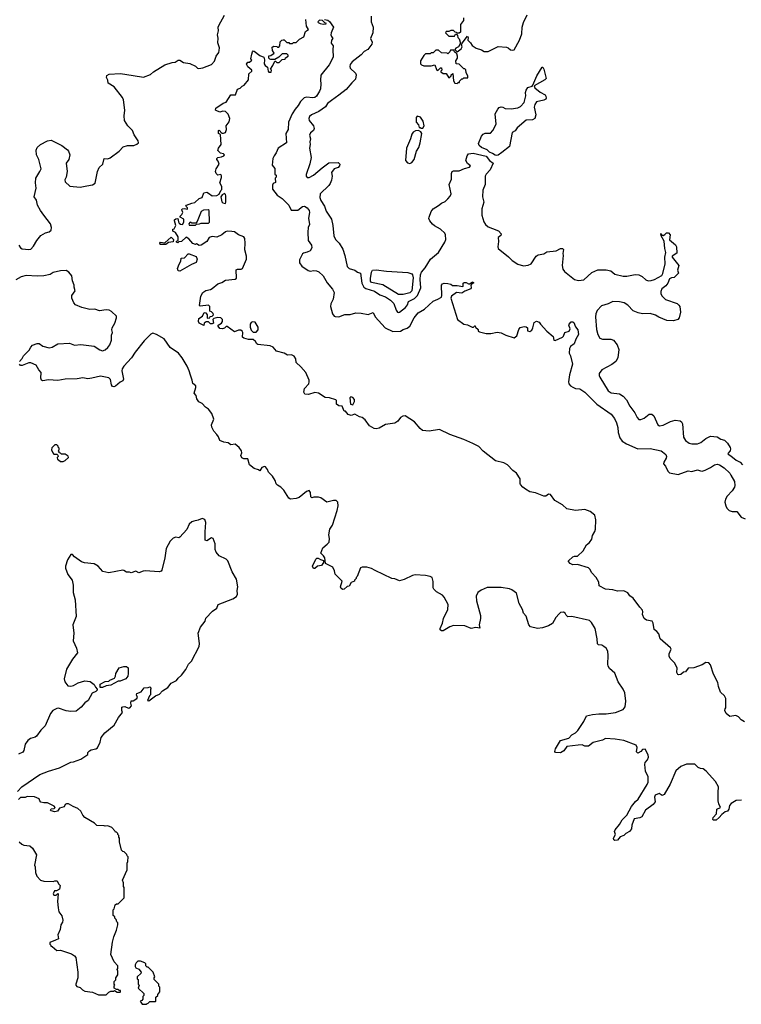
# Model space of a CAD drawing. Extents: x 2087054 to 2277909, y 548907 to 753496.
# Tile 117 of 256: x 2218267 to 2226014, y 611770 to 622346. Entities that reach past the tile are written whole.
import ezdxf

# ---------------------------------------------------------------- set-up
doc = ezdxf.new("R2010")
doc.units = 0

msp = doc.modelspace()

# ---------------------------------------------------------------- linework, layer by layer
at = {"layer": '0CON20XD'}
for points in [[(2218989, 620561), (2219049, 620571), (2219078, 620592), (2219101, 620715), (2219121, 620759), (2219158, 620795), (2219175, 620857), (2219215, 620851), (2219237, 620863), (2219334, 620935), (2219378, 620982), (2219425, 620994), (2219492, 620995), (2219525, 621009), (2219542, 621025), (2219538, 621045), (2219495, 621111), (2219479, 621155), (2219428, 621205), (2219392, 621265), (2219387, 621315), (2219395, 621375), (2219383, 621485), (2219372, 621512), (2219281, 621625), (2219218, 621665), (2219213, 621695), (2219199, 621725), (2219204, 621746), (2219228, 621762), (2219345, 621769), (2219395, 621761), (2219595, 621728), (2219671, 621759), (2219703, 621785), (2219825, 621860), (2219905, 621888), (2219935, 621890), (2219967, 621913), (2219985, 621910), (2220027, 621887), (2220095, 621875), (2220155, 621847), (2220176, 621826), (2220191, 621821), (2220235, 621829), (2220325, 621865), (2220359, 621901), (2220375, 621955), (2220404, 621995), (2220410, 622015), (2220412, 622045), (2220395, 622098), (2220397, 622147), (2220390, 622185), (2220400, 622225), (2220398, 622265), (2220404, 622285), (2220465, 622395)], [(2220684, 619875), (2220687, 619947), (2220683, 619995), (2220675, 620015), (2220617, 620037), (2220575, 620067), (2220545, 620072), (2220495, 620073), (2220475, 620067), (2220437, 620035), (2220385, 620012), (2220335, 620017), (2220303, 620007), (2220275, 619963), (2220215, 619923), (2220195, 619922), (2220165, 619938), (2220155, 619933), (2220125, 619944), (2220083, 619993), (2220055, 620010), (2220006, 619964), (2219975, 619960), (2219965, 619950), (2219950, 619955), (2219952, 619968), (2219970, 619975), (2219967, 620015), (2219939, 620059), (2219910, 620075), (2219912, 620095), (2219925, 620100), (2219942, 620135), (2219928, 620185), (2219930, 620195), (2219943, 620207), (2219965, 620210), (2219971, 620175), (2219980, 620160), (2219995, 620149), (2220015, 620147), (2220029, 620171), (2220028, 620205), (2219990, 620225), (2219990, 620235), (2220008, 620252), (2220017, 620275), (2220008, 620305), (2220012, 620315), (2220035, 620318), (2220065, 620310), (2220070, 620315), (2220068, 620325), (2220052, 620345), (2220058, 620355), (2220115, 620376), (2220149, 620381), (2220195, 620424), (2220225, 620438), (2220245, 620488), (2220275, 620493), (2220295, 620483), (2220335, 620454), (2220385, 620457), (2220408, 620472), (2220425, 620510), (2220437, 620523), (2220437, 620555), (2220417, 620595), (2220435, 620650), (2220435, 620670), (2220425, 620682), (2220395, 620678), (2220378, 620695), (2220370, 620715), (2220376, 620744), (2220408, 620795), (2220397, 620827), (2220382, 620845), (2220383, 620857), (2220394, 620866), (2220435, 620872), (2220460, 620885), (2220467, 620895), (2220455, 620907), (2220424, 620914), (2220395, 620940), (2220401, 620965), (2220430, 621005), (2220422, 621112), (2220402, 621125), (2220400, 621155), (2220408, 621158), (2220438, 621128), (2220455, 621127), (2220477, 621135), (2220488, 621165), (2220483, 621205), (2220515, 621250), (2220522, 621285), (2220505, 621330), (2220475, 621360), (2220448, 621362), (2220415, 621352), (2220375, 621370), (2220370, 621375), (2220372, 621395), (2220452, 621448), (2220485, 621462), (2220535, 621540), (2220585, 621540), (2220605, 621600), (2220635, 621610), (2220657, 621633), (2220676, 621644), (2220725, 621700), (2220728, 621765), (2220758, 621792), (2220760, 621805), (2220715, 621840), (2220703, 621867), (2220715, 621890), (2220735, 621890), (2220758, 621912), (2220750, 621925), (2220758, 621975), (2220765, 622000), (2220775, 622010), (2220785, 622008), (2220845, 621960), (2220890, 621945), (2220897, 621915), (2220893, 621873), (2220904, 621854), (2220928, 621835), (2220933, 621793), (2220942, 621782), (2220968, 621782), (2220970, 621805), (2220960, 621815), (2220986, 621854), (2221005, 621900), (2221015, 621900), (2221028, 621888), (2221052, 621888), (2221085, 621920), (2221118, 621922), (2221122, 621938), (2221150, 621955), (2221150, 621965), (2221135, 621980), (2221085, 621980), (2221050, 621945), (2221005, 621920), (2220965, 621918), (2220953, 621923), (2220943, 621933), (2220942, 621958), (2220965, 621960), (2221000, 621985), (2220980, 622015), (2220978, 622052), (2220995, 622062), (2221027, 622057), (2221035, 622050), (2221048, 622052), (2221060, 622065), (2221062, 622108), (2221083, 622127), (2221095, 622130), (2221105, 622130), (2221135, 622100), (2221155, 622100), (2221165, 622092), (2221195, 622090), (2221205, 622100), (2221235, 622100), (2221272, 622138), (2221318, 622162), (2221335, 622220), (2221368, 622242), (2221348, 622275), (2221340, 622350)], [(2221538, 622348), (2221575, 622340), (2221595, 622326), (2221637, 622265), (2221610, 622205), (2221608, 622185), (2221615, 622164), (2221630, 622145), (2221614, 622125), (2221612, 622095), (2221632, 622065), (2221628, 622025), (2221631, 621945), (2221589, 621861), (2221500, 621750), (2221496, 621695), (2221502, 621658), (2221496, 621605), (2221485, 621578), (2221452, 621525), (2221435, 621509), (2221415, 621506), (2221347, 621513), (2221323, 621507), (2221282, 621468), (2221257, 621425), (2221223, 621385), (2221193, 621335), (2221154, 621245), (2221148, 621165), (2221126, 621124), (2221131, 621025), (2221042, 620968), (2221022, 620915), (2220998, 620885), (2220984, 620855), (2220977, 620785), (2221007, 620747), (2221008, 620688), (2221020, 620675), (2221020, 620655), (2221010, 620645), (2221012, 620598), (2220990, 620585), (2220981, 620569), (2220982, 620525), (2221033, 620463), (2221085, 620426), (2221157, 620355), (2221182, 620302), (2221255, 620300), (2221305, 620338), (2221325, 620342), (2221355, 620324), (2221376, 620296), (2221379, 620275), (2221368, 620215), (2221379, 620145), (2221366, 620115), (2221361, 620065), (2221366, 619976), (2221399, 619925), (2221402, 619895), (2221385, 619862), (2221355, 619848), (2221315, 619839), (2221305, 619830), (2221272, 619765), (2221271, 619735), (2221297, 619697), (2221365, 619651), (2221385, 619644), (2221425, 619653), (2221455, 619650), (2221478, 619638), (2221524, 619595), (2221570, 619520), (2221625, 619450), (2221642, 619415), (2221632, 619345), (2221606, 619295), (2221603, 619265), (2221624, 619185), (2221643, 619163), (2221655, 619159), (2221695, 619156), (2221759, 619181), (2221815, 619179), (2221875, 619196), (2221935, 619194), (2222009, 619181), (2222062, 619202), (2222082, 619155), (2222192, 619035), (2222275, 618998), (2222355, 618999), (2222385, 619020), (2222428, 619032), (2222455, 619055), (2222504, 619145), (2222545, 619196), (2222613, 619237), (2222705, 619322), (2222757, 619343), (2222794, 619365), (2222800, 619385), (2222796, 619494), (2222805, 619510), (2222825, 619516), (2222864, 619514), (2222895, 619507), (2222915, 619490), (2222965, 619491), (2223025, 619480), (2223030, 619485), (2223027, 619515), (2223038, 619525), (2223060, 619525), (2223085, 619510), (2223095, 619510), (2223125, 619528), (2223135, 619530), (2223140, 619525), (2223140, 619515), (2223122, 619508), (2223110, 619495), (2223116, 619466), (2223112, 619455), (2223045, 619429), (2223015, 619410), (2222955, 619416), (2222903, 619375), (2222896, 619355), (2222967, 619125), (2223035, 619077), (2223075, 619070), (2223125, 619042), (2223138, 619042), (2223152, 619058), (2223158, 619058), (2223162, 619042), (2223188, 619018), (2223190, 619000), (2223202, 618992), (2223275, 618974), (2223325, 618976), (2223395, 618990), (2223435, 618982), (2223485, 618957), (2223575, 618928), (2223605, 618950), (2223625, 619020), (2223641, 619039), (2223685, 619052), (2223705, 619048), (2223718, 619035), (2223720, 619005), (2223745, 618998), (2223765, 619010), (2223778, 619035), (2223792, 619095), (2223815, 619108), (2223845, 619098), (2223857, 619077), (2223925, 619002), (2223993, 618943), (2224002, 618905), (2224015, 618902), (2224094, 618936), (2224104, 618946), (2224120, 618985), (2224165, 619002), (2224177, 619025), (2224163, 619065), (2224168, 619075), (2224188, 619102), (2224205, 619102), (2224218, 619095), (2224236, 619046), (2224258, 619015), (2224266, 618965), (2224237, 618913), (2224220, 618865), (2224181, 618835), (2224171, 618815), (2224166, 618765), (2224179, 618735), (2224201, 618645), (2224169, 618531), (2224159, 618455), (2224163, 618435), (2224182, 618412), (2224205, 618398), (2224235, 618386), (2224280, 618380), (2224334, 618345), (2224465, 618216), (2224618, 618108), (2224654, 618064), (2224676, 618015), (2224689, 617965), (2224693, 617913), (2224711, 617855), (2224735, 617820), (2224781, 617791), (2224905, 617737), (2225035, 617741), (2225154, 617714), (2225170, 617705), (2225204, 617675), (2225212, 617655), (2225209, 617635), (2225184, 617595), (2225179, 617575), (2225200, 617550), (2225225, 617495), (2225245, 617479), (2225335, 617461), (2225445, 617500), (2225485, 617492), (2225545, 617511), (2225575, 617499), (2225595, 617498), (2225625, 617506), (2225685, 617537), (2225725, 617566), (2225755, 617572), (2225782, 617565), (2225832, 617532), (2225891, 617475), (2225903, 617453), (2225941, 617385), (2225944, 617344), (2225940, 617325), (2225916, 617285), (2225862, 617228), (2225843, 617197), (2225839, 617165), (2225848, 617125), (2225860, 617100), (2225885, 617075), (2225915, 617062), (2225965, 617064), (2226013, 617003), (2226055, 616983)], [(2222039, 622385), (2222039, 622325), (2222061, 622265), (2222059, 622205), (2222032, 622145), (2222052, 622105), (2222048, 622085), (2222005, 622026), (2221965, 622003), (2221932, 621968), (2221838, 621895), (2221816, 621865), (2221811, 621845), (2221816, 621825), (2221871, 621771), (2221879, 621755), (2221874, 621706), (2221833, 621667), (2221772, 621595), (2221695, 621534), (2221615, 621480), (2221573, 621445), (2221549, 621411), (2221480, 621360), (2221399, 621325), (2221379, 621305), (2221371, 621285), (2221376, 621265), (2221422, 621205), (2221428, 621178), (2221421, 621155), (2221389, 621131), (2221378, 621105), (2221388, 621065), (2221383, 621035), (2221386, 621004), (2221377, 620965), (2221395, 620865), (2221382, 620798), (2221342, 620685), (2221342, 620665), (2221355, 620652), (2221375, 620652), (2221422, 620675), (2221515, 620756), (2221585, 620807), (2221685, 620812), (2221704, 620795), (2221699, 620775), (2221685, 620760), (2221645, 620743), (2221616, 620705), (2221623, 620665), (2221616, 620624), (2221601, 620585), (2221586, 620565), (2221492, 620475), (2221489, 620435), (2221500, 620405), (2221539, 620345), (2221559, 620289), (2221614, 620204), (2221629, 620135), (2221638, 620025), (2221657, 619985), (2221697, 619945), (2221735, 619880), (2221757, 619815), (2221782, 619695), (2221805, 619672), (2221865, 619656), (2221894, 619634), (2221927, 619625), (2221939, 619515), (2221962, 619472), (2221985, 619459), (2222075, 619431), (2222132, 619392), (2222195, 619370), (2222247, 619333), (2222285, 619297), (2222308, 619225), (2222323, 619205), (2222335, 619202), (2222346, 619205), (2222408, 619255), (2222429, 619285), (2222441, 619319), (2222507, 619353), (2222538, 619382), (2222573, 619465), (2222566, 619556), (2222570, 619605), (2222580, 619635), (2222620, 619680), (2222677, 619775), (2222763, 619847), (2222832, 619955), (2222842, 619985), (2222840, 620035), (2222832, 620055), (2222785, 620096), (2222721, 620131), (2222700, 620150), (2222670, 620185), (2222661, 620211), (2222662, 620225), (2222684, 620285), (2222708, 620315), (2222765, 620350), (2222795, 620376), (2222835, 620394), (2222865, 620423)], [(2221525, 622298), (2221555, 622300), (2221560, 622305), (2221542, 622312), (2221517, 622337), (2221485, 622342), (2221468, 622325), (2221470, 622315), (2221494, 622304), (2221525, 622298)], [(2223032, 622365), (2223032, 622338), (2223000, 622295), (2222998, 622212), (2222985, 622200), (2222965, 622200), (2222955, 622210), (2222942, 622212), (2222925, 622230), (2222895, 622230), (2222875, 622220), (2222845, 622220), (2222840, 622205), (2222875, 622170), (2222935, 622170), (2222945, 622190), (2222955, 622190), (2222968, 622178), (2222970, 622155), (2222985, 622140), (2222998, 622095), (2222978, 622055), (2222951, 622039), (2222940, 622025), (2222965, 622000)], [(2222965, 622000), (2223008, 622035), (2223017, 622055), (2223012, 622075), (2223017, 622095), (2223075, 622170), (2223082, 622155), (2223078, 622125), (2223106, 622096), (2223125, 622068), (2223169, 622039), (2223224, 622024), (2223254, 622004), (2223295, 622003), (2223405, 622058), (2223492, 622052), (2223510, 622045), (2223535, 622022), (2223555, 622018), (2223575, 622022), (2223633, 622125), (2223657, 622195), (2223663, 622265), (2223677, 622315), (2223715, 622400)], [(2222965, 621660), (2222975, 621670), (2222988, 621672), (2222990, 621685), (2223015, 621710), (2223025, 621710), (2223035, 621720), (2223078, 621722), (2223080, 621745), (2223060, 621775), (2223058, 621808), (2223045, 621820), (2223035, 621820), (2222987, 621867), (2222952, 621872), (2222948, 621905), (2222967, 621933), (2222966, 621955), (2222959, 621979), (2222935, 622000), (2222928, 622018), (2222892, 622018), (2222885, 622000), (2222865, 621980), (2222855, 621988), (2222795, 621990), (2222765, 622020), (2222735, 622020), (2222705, 621990), (2222685, 621990), (2222675, 621980), (2222625, 621980), (2222605, 621960), (2222572, 621905), (2222572, 621872), (2222582, 621862), (2222605, 621852), (2222645, 621850), (2222685, 621850), (2222725, 621860), (2222743, 621813), (2222755, 621800), (2222785, 621830), (2222795, 621830), (2222800, 621805), (2222790, 621795), (2222790, 621785), (2222815, 621770), (2222845, 621770), (2222875, 621722), (2222900, 621745), (2222900, 621755), (2222918, 621768), (2222925, 621690), (2222940, 621665), (2222965, 621660)], [(2223385, 620888), (2223371, 620891), (2223345, 620910), (2223312, 620922), (2223285, 620949), (2223225, 620973), (2223200, 620995), (2223194, 621015), (2223226, 621094), (2223244, 621115), (2223265, 621126), (2223322, 621128), (2223348, 621155), (2223381, 621225), (2223371, 621335), (2223400, 621385), (2223415, 621403), (2223435, 621410), (2223455, 621407), (2223481, 621391), (2223545, 621389), (2223615, 621400), (2223643, 621415), (2223682, 621458), (2223702, 621528), (2223699, 621565), (2223705, 621590), (2223723, 621617), (2223769, 621631), (2223778, 621642), (2223821, 621745), (2223875, 621838), (2223885, 621838), (2223896, 621816), (2223920, 621715), (2223905, 621699), (2223790, 621635), (2223798, 621615), (2223856, 621566), (2223908, 621538), (2223917, 621525), (2223920, 621505), (2223915, 621494), (2223895, 621483), (2223817, 621465), (2223796, 621435), (2223789, 621405), (2223810, 621325), (2223799, 621285), (2223771, 621269), (2223705, 621268), (2223608, 621185), (2223587, 621153), (2223554, 621136), (2223524, 620985), (2223445, 620918), (2223405, 620892), (2223385, 620888)], [(2222595, 621180), (2222608, 621205), (2222598, 621255), (2222569, 621299), (2222535, 621310), (2222524, 621296), (2222522, 621245), (2222548, 621218), (2222555, 621190), (2222565, 621190), (2222575, 621180), (2222595, 621180)], [(2222455, 620803), (2222478, 620812), (2222504, 620846), (2222529, 620935), (2222551, 620975), (2222567, 621025), (2222583, 621123), (2222573, 621143), (2222547, 621157), (2222515, 621153), (2222493, 621137), (2222477, 621115), (2222464, 621066), (2222420, 620965), (2222410, 620835), (2222430, 620810), (2222455, 620803)], [(2218257, 619925), (2218275, 619897), (2218295, 619884), (2218365, 619876), (2218385, 619882), (2218415, 619914), (2218451, 619975), (2218495, 620027), (2218543, 620057), (2218585, 620067), (2218604, 620085), (2218609, 620115), (2218599, 620155), (2218527, 620245), (2218490, 620295), (2218460, 620355), (2218446, 620406), (2218423, 620445), (2218443, 620535), (2218437, 620595), (2218441, 620645), (2218484, 620715), (2218496, 620745), (2218472, 620845), (2218448, 620895), (2218443, 620945), (2218454, 620975), (2218489, 621005), (2218565, 621046), (2218605, 621052), (2218718, 620995), (2218779, 620949), (2218792, 620935), (2218807, 620895), (2218793, 620845), (2218766, 620804), (2218778, 620715), (2218765, 620655), (2218751, 620625), (2218755, 620603), (2218805, 620559), (2218915, 620548), (2218989, 620561)], [(2222865, 620423), (2222889, 620451), (2222899, 620475), (2222879, 620575), (2222902, 620635), (2222903, 620695), (2222909, 620715), (2222925, 620724), (2222987, 620723), (2223041, 620749), (2223095, 620763), (2223108, 620775), (2223075, 620800), (2223057, 620835), (2223070, 620885), (2223085, 620905), (2223135, 620913), (2223275, 620882), (2223312, 620832), (2223351, 620805), (2223319, 620735), (2223274, 620686), (2223264, 620665), (2223264, 620575), (2223239, 620515), (2223236, 620445), (2223251, 620385), (2223229, 620315), (2223228, 620245), (2223251, 620175), (2223269, 620145), (2223295, 620122), (2223343, 620103), (2223409, 620079), (2223438, 620045), (2223432, 620028), (2223403, 620005), (2223407, 619965), (2223399, 619905), (2223405, 619887), (2223515, 619800), (2223555, 619759), (2223615, 619719), (2223675, 619701), (2223725, 619708), (2223758, 619725), (2223813, 619805), (2223835, 619820), (2223895, 619833), (2223925, 619852), (2224025, 619863), (2224075, 619888), (2224095, 619890), (2224107, 619877), (2224098, 619835), (2224102, 619815), (2224090, 619705), (2224099, 619665), (2224115, 619643), (2224225, 619554), (2224265, 619544), (2224325, 619552), (2224409, 619631), (2224475, 619661), (2224565, 619659), (2224613, 619647), (2224655, 619613), (2224745, 619590), (2224785, 619592), (2224875, 619611), (2224915, 619606), (2224949, 619589), (2224991, 619551), (2225015, 619541), (2225045, 619543), (2225083, 619557), (2225161, 619599), (2225171, 619619), (2225198, 619725), (2225194, 619796), (2225204, 619845), (2225192, 619888), (2225188, 619968), (2225154, 620025), (2225150, 620045), (2225155, 620050), (2225162, 620032), (2225175, 620028), (2225195, 620038), (2225213, 620057), (2225233, 620057), (2225250, 620035), (2225243, 619983), (2225308, 619928), (2225320, 619905), (2225322, 619838), (2225273, 619807), (2225271, 619795), (2225342, 619705), (2225331, 619655), (2225339, 619625), (2225295, 619577), (2225265, 619572), (2225245, 619561), (2225224, 619515), (2225204, 619486), (2225162, 619455), (2225150, 619425), (2225151, 619401), (2225166, 619375), (2225202, 619342), (2225325, 619296), (2225345, 619280), (2225354, 619265), (2225361, 619205), (2225347, 619143), (2225334, 619126), (2225285, 619111), (2225215, 619115), (2225130, 619150), (2225095, 619171), (2225035, 619190), (2224955, 619187), (2224907, 619197), (2224855, 619220), (2224795, 619281), (2224756, 619305), (2224705, 619317), (2224635, 619320), (2224585, 619295), (2224515, 619274), (2224468, 619222), (2224454, 619186), (2224450, 619155), (2224461, 619019), (2224473, 618963), (2224494, 618924), (2224526, 618916), (2224615, 618913), (2224644, 618904), (2224682, 618855), (2224700, 618805), (2224690, 618715), (2224667, 618675), (2224625, 618644), (2224518, 618585), (2224490, 618545), (2224487, 618525), (2224494, 618505), (2224585, 618360), (2224619, 618339), (2224705, 618328), (2224745, 618302), (2224782, 618262), (2224817, 618195), (2224870, 618125), (2224895, 618073), (2224915, 618051), (2224935, 618051), (2224970, 618065), (2225025, 618110), (2225055, 618110), (2225075, 618090), (2225118, 617995), (2225135, 617982), (2225175, 617990), (2225255, 618030), (2225306, 618046), (2225358, 618038), (2225373, 618025), (2225382, 618005), (2225395, 617863), (2225416, 617825), (2225455, 617796), (2225485, 617789), (2225545, 617790), (2225580, 617805), (2225635, 617849), (2225685, 617874), (2225755, 617867), (2225795, 617839), (2225835, 617829), (2225868, 617798), (2225895, 617752), (2225899, 617735), (2225896, 617714), (2225870, 617685), (2225875, 617678), (2225903, 617663), (2225960, 617615), (2226002, 617592), (2226026, 617565)], [(2220475, 620372), (2220482, 620385), (2220480, 620455), (2220475, 620470), (2220465, 620478), (2220440, 620465), (2220427, 620445), (2220439, 620389), (2220449, 620379), (2220475, 620372)], [(2220155, 620140), (2220165, 620150), (2220197, 620153), (2220215, 620162), (2220295, 620162), (2220305, 620170), (2220300, 620295), (2220290, 620305), (2220241, 620299), (2220214, 620286), (2220172, 620178), (2220158, 620162), (2220115, 620160), (2220105, 620170), (2220092, 620168), (2220082, 620155), (2220085, 620140), (2220155, 620140)], [(2219775, 619930), (2219770, 619945), (2219780, 619955), (2219825, 619950), (2219895, 620010), (2219920, 619985), (2219915, 619960), (2219865, 619952), (2219835, 619932), (2219775, 619930)], [(2226050, 614805), (2226014, 614824), (2225985, 614858), (2225955, 614872), (2225893, 614863), (2225852, 614895), (2225838, 614925), (2225840, 614945), (2225850, 614955), (2225848, 615055), (2225835, 615082), (2225792, 615122), (2225770, 615185), (2225764, 615225), (2225716, 615315), (2225685, 615418), (2225665, 615437), (2225635, 615440), (2225595, 615417), (2225505, 615383), (2225445, 615380), (2225415, 615343), (2225394, 615336), (2225366, 615314), (2225345, 615310), (2225334, 615314), (2225324, 615335), (2225326, 615386), (2225298, 615438), (2225252, 615485), (2225241, 615511), (2225240, 615535), (2225260, 615585), (2225255, 615600), (2225143, 615695), (2225128, 615748), (2225108, 615775), (2225080, 615795), (2225067, 615865), (2225058, 615885), (2224998, 615898), (2224970, 615915), (2224954, 615956), (2224959, 615985), (2224954, 616004), (2224924, 616035), (2224852, 616132), (2224819, 616159), (2224795, 616190), (2224755, 616212), (2224685, 616209), (2224635, 616221), (2224555, 616228), (2224490, 616265), (2224486, 616306), (2224456, 616356), (2224408, 616405), (2224390, 616445), (2224375, 616460), (2224257, 616493), (2224205, 616489), (2224177, 616505), (2224160, 616525), (2224160, 616535), (2224205, 616576), (2224225, 616584), (2224256, 616584), (2224315, 616642), (2224352, 616705), (2224385, 616730), (2224408, 616765), (2224417, 616805), (2224443, 616847), (2224450, 616875), (2224453, 616975), (2224443, 617023), (2224392, 617065), (2224335, 617085), (2224235, 617075), (2224141, 617091), (2224094, 617135), (2224011, 617181), (2223965, 617246), (2223945, 617249), (2223915, 617228), (2223895, 617229), (2223805, 617264), (2223745, 617274), (2223696, 617305), (2223668, 617325), (2223644, 617355), (2223639, 617365), (2223640, 617415), (2223602, 617475), (2223562, 617505), (2223505, 617565), (2223465, 617587), (2223375, 617609), (2223243, 617713), (2223195, 617760), (2223132, 617795), (2223037, 617837), (2222885, 617889), (2222775, 617943), (2222665, 617925), (2222593, 617933), (2222566, 617955), (2222505, 618026), (2222405, 618091), (2222381, 618089), (2222356, 618074), (2222326, 618034), (2222295, 618014), (2222195, 617998), (2222125, 617958), (2222095, 617950), (2222074, 617954), (2222021, 617985), (2221975, 618047), (2221945, 618073), (2221915, 618081), (2221865, 618110), (2221825, 618093), (2221792, 618105), (2221765, 618140), (2221752, 618142), (2221730, 618195), (2221695, 618197), (2221668, 618215), (2221670, 618255), (2221662, 618262), (2221593, 618283), (2221545, 618288), (2221476, 618336), (2221435, 618341), (2221368, 618322), (2221328, 618325), (2221316, 618345), (2221326, 618384), (2221370, 618435), (2221376, 618455), (2221374, 618474), (2221338, 618555), (2221285, 618618), (2221236, 618665), (2221232, 618705), (2221213, 618733), (2221185, 618747), (2221143, 618743), (2221106, 618766), (2221025, 618787), (2220987, 618827), (2220955, 618844), (2220825, 618859), (2220814, 618864), (2220799, 618889), (2220775, 618910), (2220725, 618912), (2220674, 618924), (2220660, 618935), (2220663, 618985), (2220655, 619002), (2220642, 619012), (2220615, 619012), (2220573, 618993), (2220495, 619052), (2220485, 619052), (2220465, 619032), (2220446, 619024), (2220415, 619028), (2220398, 619055), (2220398, 619065), (2220434, 619086), (2220446, 619105), (2220444, 619125), (2220425, 619144), (2220395, 619147), (2220350, 619135), (2220340, 619125), (2220348, 619085), (2220332, 619078), (2220315, 619080), (2220295, 619102), (2220268, 619102), (2220248, 619085), (2220245, 619060), (2220195, 619088), (2220187, 619105), (2220192, 619135), (2220229, 619161), (2220248, 619202), (2220266, 619196), (2220280, 619175), (2220280, 619145), (2220285, 619140), (2220308, 619142), (2220312, 619158), (2220335, 619160), (2220348, 619175), (2220345, 619190), (2220325, 619210), (2220310, 619215), (2220308, 619265), (2220295, 619280), (2220205, 619270), (2220198, 619278), (2220213, 619375), (2220232, 619415), (2220265, 619438), (2220315, 619448), (2220335, 619458), (2220395, 619508), (2220437, 619523), (2220475, 619548), (2220582, 619558), (2220595, 619570), (2220592, 619658), (2220605, 619667), (2220645, 619667), (2220658, 619675), (2220701, 619775), (2220702, 619805), (2220684, 619875)], [(2219985, 619644), (2219967, 619647), (2219962, 619675), (2219978, 619722), (2219997, 619753), (2220000, 619785), (2220035, 619790), (2220075, 619830), (2220085, 619832), (2220163, 619803), (2220171, 619775), (2220163, 619737), (2220112, 619718), (2219985, 619644)], [(2218266, 618675), (2218294, 618706), (2218308, 618735), (2218368, 618795), (2218385, 618830), (2218405, 618850), (2218455, 618867), (2218475, 618867), (2218515, 618840), (2218585, 618820), (2218615, 618830), (2218675, 618864), (2218802, 618872), (2218855, 618850), (2218925, 618856), (2219065, 618838), (2219129, 618799), (2219155, 618789), (2219185, 618799), (2219215, 618825), (2219236, 618855), (2219252, 618905), (2219254, 618956), (2219263, 618985), (2219257, 619015), (2219260, 619035), (2219290, 619085), (2219307, 619145), (2219305, 619160), (2219253, 619213), (2219226, 619226), (2219195, 619229), (2219125, 619219), (2219075, 619238), (2219020, 619235), (2218935, 619256), (2218865, 619283), (2218848, 619305), (2218828, 619355), (2218828, 619385), (2218862, 619435), (2218852, 619472), (2218853, 619495), (2218835, 619540), (2218826, 619595), (2218795, 619635), (2218765, 619651), (2218705, 619649), (2218628, 619632), (2218595, 619611), (2218525, 619596), (2218455, 619592), (2218335, 619600), (2218283, 619585), (2218225, 619552)], [(2222385, 619395), (2222334, 619395), (2222167, 619497), (2222045, 619525), (2222035, 619538), (2222033, 619565), (2222045, 619635), (2222055, 619655), (2222095, 619661), (2222205, 619645), (2222435, 619629), (2222476, 619616), (2222485, 619605), (2222490, 619575), (2222476, 619435), (2222455, 619413), (2222385, 619395)], [(2220805, 618990), (2220828, 619015), (2220828, 619045), (2220796, 619096), (2220765, 619102), (2220753, 619095), (2220743, 619075), (2220743, 619045), (2220753, 619013), (2220775, 618990), (2220805, 618990)], [(2226015, 613963), (2225961, 613959), (2225905, 613928), (2225889, 613905), (2225881, 613865), (2225865, 613843), (2225842, 613838), (2225805, 613810), (2225778, 613775), (2225745, 613749), (2225715, 613747), (2225709, 613755), (2225714, 613775), (2225747, 613815), (2225750, 613865), (2225790, 613885), (2225773, 613923), (2225767, 613955), (2225767, 614045), (2225770, 614105), (2225739, 614165), (2225636, 614276), (2225605, 614298), (2225575, 614302), (2225550, 614315), (2225515, 614348), (2225425, 614351), (2225366, 614324), (2225311, 614279), (2225249, 614135), (2225185, 614022), (2225165, 614012), (2225133, 614033), (2225090, 614015), (2225082, 613995), (2225089, 613945), (2225068, 613915), (2224985, 613854), (2224945, 613784), (2224925, 613773), (2224865, 613761), (2224839, 613695), (2224834, 613655), (2224813, 613625), (2224774, 613606), (2224755, 613582), (2224715, 613568), (2224686, 613534), (2224655, 613528), (2224646, 613536), (2224644, 613554), (2224663, 613595), (2224653, 613625), (2224660, 613645), (2224707, 613703), (2224735, 613752), (2224787, 613803), (2224837, 613893), (2224880, 613950), (2224908, 613975), (2225005, 614132), (2225014, 614155), (2225014, 614214), (2224986, 614275), (2224980, 614345), (2224984, 614366), (2225006, 614395), (2225017, 614425), (2225015, 614450), (2224982, 614512), (2224955, 614506), (2224936, 614484), (2224905, 614467), (2224891, 614481), (2224898, 614528), (2224884, 614554), (2224755, 614603), (2224662, 614618), (2224556, 614624), (2224525, 614609), (2224425, 614583), (2224375, 614542), (2224335, 614543), (2224306, 614556), (2224262, 614552), (2224142, 614538), (2224108, 614492), (2224075, 614471), (2224020, 614475), (2224012, 614485), (2224019, 614515), (2224075, 614602), (2224161, 614629), (2224195, 614663), (2224234, 614686), (2224260, 614710), (2224324, 614806), (2224353, 614867), (2224417, 614883), (2224485, 614890), (2224565, 614889), (2224665, 614906), (2224745, 614936), (2224766, 614965), (2224774, 615025), (2224763, 615115), (2224745, 615155), (2224694, 615235), (2224655, 615327), (2224598, 615378), (2224585, 615402), (2224580, 615425), (2224586, 615515), (2224582, 615565), (2224564, 615594), (2224538, 615615), (2224517, 615627), (2224483, 615633), (2224472, 615642), (2224468, 615695), (2224444, 615805), (2224405, 615872), (2224385, 615892), (2224196, 615936), (2224153, 615933), (2224135, 615950), (2224123, 615973), (2224105, 615982), (2224075, 615977), (2224058, 615965), (2224022, 615925), (2223989, 615861), (2223943, 615837), (2223880, 615815), (2223825, 615808), (2223750, 615825), (2223733, 615845), (2223705, 615940), (2223675, 615970), (2223665, 616010), (2223628, 616075), (2223600, 616185), (2223552, 616222), (2223525, 616234), (2223435, 616248), (2223285, 616246), (2223220, 616220), (2223187, 616195), (2223169, 616155), (2223172, 616105), (2223182, 616065), (2223216, 615945), (2223216, 615915), (2223201, 615845), (2223208, 615812), (2223165, 615817), (2223115, 615808), (2223046, 615836), (2222925, 615839), (2222885, 615823), (2222815, 615782), (2222795, 615780), (2222783, 615793), (2222782, 615805), (2222806, 615864), (2222818, 615915), (2222865, 616010), (2222867, 616065), (2222823, 616145), (2222805, 616163), (2222742, 616202), (2222715, 616230), (2222708, 616245), (2222707, 616313), (2222696, 616356), (2222675, 616367), (2222625, 616376), (2222512, 616382), (2222485, 616376), (2222395, 616332), (2222345, 616319), (2222295, 616339), (2222264, 616344), (2222085, 616429), (2222045, 616450), (2221994, 616466), (2221945, 616466), (2221925, 616458), (2221890, 616365), (2221880, 616355), (2221880, 616345), (2221860, 616325), (2221860, 616315), (2221825, 616300), (2221805, 616260), (2221783, 616257), (2221751, 616229), (2221735, 616227), (2221718, 616235), (2221710, 616255), (2221730, 616315), (2221655, 616390), (2221648, 616425), (2221628, 616465), (2221550, 616505), (2221542, 616565), (2221529, 616589), (2221502, 616615), (2221523, 616675), (2221569, 616711), (2221588, 616735), (2221592, 616775), (2221587, 616813), (2221597, 616873), (2221624, 616915), (2221677, 617075), (2221687, 617125), (2221684, 617164), (2221665, 617180), (2221635, 617181), (2221564, 617164), (2221500, 617210), (2221475, 617219), (2221425, 617217), (2221405, 617210), (2221392, 617222), (2221389, 617269), (2221375, 617288), (2221345, 617278), (2221266, 617214), (2221237, 617203), (2221175, 617196), (2221155, 617206), (2221102, 617292), (2221072, 617325), (2221035, 617347), (2221022, 617362), (2221010, 617395), (2220982, 617442), (2220937, 617485), (2220926, 617516), (2220905, 617543), (2220895, 617546), (2220868, 617535), (2220845, 617500), (2220832, 617512), (2220784, 617524), (2220736, 617566), (2220715, 617630), (2220675, 617630), (2220651, 617641), (2220641, 617665), (2220651, 617695), (2220649, 617715), (2220622, 617752), (2220580, 617785), (2220535, 617780), (2220505, 617801), (2220458, 617808), (2220417, 617827), (2220403, 617865), (2220385, 617892), (2220351, 617925), (2220330, 617970), (2220326, 617995), (2220350, 618055), (2220330, 618115), (2220294, 618164), (2220262, 618185), (2220225, 618222), (2220191, 618241), (2220170, 618275), (2220161, 618311), (2220140, 618335), (2220158, 618395), (2220158, 618415), (2220125, 618440), (2220120, 618475), (2220102, 618528), (2220088, 618575), (2220064, 618625), (2220011, 618715), (2219971, 618765), (2219884, 618824), (2219819, 618919), (2219735, 618965), (2219695, 618980), (2219675, 618970), (2219604, 618896), (2219506, 618775), (2219467, 618713), (2219384, 618625), (2219366, 618595), (2219363, 618575), (2219382, 618485), (2219373, 618467), (2219345, 618451), (2219295, 618408), (2219279, 618401), (2219264, 618405), (2219253, 618425), (2219242, 618482), (2219225, 618498), (2219135, 618517), (2219043, 618495), (2219000, 618490), (2218945, 618499), (2218885, 618489), (2218754, 618486), (2218675, 618470), (2218577, 618477), (2218517, 618467), (2218502, 618475), (2218494, 618494), (2218498, 618555), (2218471, 618585), (2218444, 618634), (2218385, 618662), (2218365, 618662), (2218295, 618632), (2218275, 618632), (2218264, 618645)], [(2221845, 618210), (2221862, 618245), (2221862, 618265), (2221845, 618288), (2221824, 618296), (2221812, 618285), (2221820, 618215), (2221845, 618210)], [(2218705, 617600), (2218735, 617602), (2218755, 617610), (2218790, 617645), (2218788, 617658), (2218755, 617680), (2218715, 617680), (2218705, 617690), (2218692, 617692), (2218690, 617705), (2218680, 617715), (2218690, 617725), (2218690, 617745), (2218680, 617755), (2218680, 617765), (2218665, 617780), (2218645, 617780), (2218613, 617747), (2218610, 617725), (2218622, 617692), (2218635, 617680), (2218665, 617680), (2218678, 617668), (2218680, 617655), (2218670, 617645), (2218672, 617622), (2218685, 617620), (2218705, 617600)], [(2218244, 614055), (2218290, 614105), (2218485, 614238), (2218575, 614276), (2218695, 614310), (2218815, 614371), (2218845, 614373), (2218925, 614404), (2218988, 614445), (2218998, 614455), (2219000, 614475), (2219017, 614493), (2219036, 614504), (2219085, 614514), (2219102, 614525), (2219130, 614585), (2219141, 614635), (2219183, 614685), (2219281, 614769), (2219329, 614851), (2219372, 614905), (2219363, 614927), (2219365, 614960), (2219373, 614967), (2219395, 614968), (2219435, 614952), (2219450, 614955), (2219468, 614975), (2219460, 615005), (2219465, 615030), (2219485, 615030), (2219526, 615054), (2219532, 615065), (2219522, 615095), (2219525, 615110), (2219570, 615125), (2219605, 615170), (2219645, 615172), (2219665, 615180), (2219677, 615167), (2219670, 615155), (2219670, 615095), (2219660, 615085), (2219640, 615035), (2219655, 615030), (2219726, 615084), (2219768, 615102), (2219802, 615138), (2219858, 615172), (2219895, 615219), (2219952, 615248), (2219970, 615275), (2220004, 615306), (2220050, 615365), (2220078, 615425), (2220112, 615455), (2220193, 615615), (2220196, 615644), (2220183, 615755), (2220208, 615822), (2220257, 615885), (2220264, 615916), (2220338, 615992), (2220384, 616026), (2220398, 616065), (2220555, 616126), (2220595, 616150), (2220606, 616174), (2220601, 616215), (2220610, 616255), (2220595, 616338), (2220547, 616415), (2220502, 616535), (2220485, 616552), (2220407, 616587), (2220378, 616625), (2220367, 616657), (2220366, 616715), (2220343, 616773), (2220325, 616780), (2220275, 616750), (2220260, 616755), (2220258, 616845), (2220266, 616944), (2220256, 616976), (2220225, 616990), (2220185, 616971), (2220135, 616961), (2220115, 616951), (2220085, 616927), (2220060, 616870), (2219985, 616788), (2219975, 616782), (2219945, 616788), (2219915, 616778), (2219884, 616746), (2219840, 616665), (2219824, 616565), (2219793, 616435), (2219785, 616422), (2219765, 616417), (2219616, 616426), (2219594, 616424), (2219545, 616403), (2219515, 616421), (2219465, 616404), (2219445, 616411), (2219415, 616411), (2219385, 616431), (2219375, 616432), (2219225, 616404), (2219159, 616419), (2219108, 616478), (2219065, 616503), (2218962, 616512), (2218932, 616522), (2218856, 616576), (2218835, 616602), (2218815, 616602), (2218781, 616545), (2218760, 616475), (2218760, 616455), (2218784, 616385), (2218831, 616325), (2218842, 616272), (2218840, 616195), (2218863, 616115), (2218874, 615935), (2218836, 615845), (2218848, 615755), (2218843, 615675), (2218878, 615595), (2218887, 615545), (2218835, 615477), (2218771, 615369), (2218746, 615266), (2218753, 615235), (2218785, 615190), (2218815, 615187), (2218846, 615194), (2218895, 615224), (2218967, 615243), (2219025, 615237), (2219068, 615205), (2219080, 615175), (2219100, 615155), (2219100, 615145), (2219085, 615130), (2219047, 615113), (2219002, 615035), (2218965, 615008), (2218928, 614962), (2218875, 614918), (2218816, 614914), (2218765, 614921), (2218685, 614950), (2218665, 614948), (2218622, 614925), (2218597, 614895), (2218539, 614761), (2218494, 614716), (2218449, 614651), (2218435, 614640), (2218384, 614626), (2218355, 614602), (2218326, 614565), (2218311, 614495), (2218302, 614478), (2218255, 614456)], [(2221435, 616450), (2221422, 616452), (2221412, 616475), (2221447, 616553), (2221458, 616562), (2221472, 616562), (2221495, 616548), (2221528, 616538), (2221530, 616515), (2221508, 616485), (2221465, 616477), (2221435, 616450)], [(2219132, 615172), (2219132, 615208), (2219185, 615238), (2219225, 615242), (2219235, 615252), (2219286, 615274), (2219296, 615294), (2219300, 615325), (2219335, 615383), (2219385, 615398), (2219415, 615397), (2219430, 615385), (2219433, 615325), (2219428, 615295), (2219407, 615265), (2219345, 615240), (2219325, 615242), (2219245, 615198), (2219195, 615190), (2219155, 615172), (2219132, 615172)], [(2219195, 611870), (2219225, 611900), (2219245, 611910), (2219275, 611910), (2219285, 611920), (2219315, 611900), (2219345, 611900), (2219350, 611905), (2219348, 611918), (2219335, 611920), (2219325, 611930), (2219305, 611930), (2219280, 611945), (2219280, 611965), (2219290, 611975), (2219280, 611985), (2219280, 612015), (2219298, 612032), (2219300, 612055), (2219320, 612085), (2219320, 612125), (2219312, 612145), (2219320, 612155), (2219320, 612185), (2219280, 612225), (2219247, 612305), (2219262, 612438), (2219277, 612495), (2219308, 612565), (2219320, 612625), (2219320, 612645), (2219310, 612655), (2219302, 612682), (2219290, 612695), (2219288, 612708), (2219270, 612725), (2219270, 612785), (2219280, 612795), (2219292, 612838), (2219305, 612850), (2219325, 612850), (2219390, 612915), (2219390, 613025), (2219380, 613035), (2219380, 613075), (2219370, 613105), (2219420, 613215), (2219420, 613285), (2219428, 613305), (2219430, 613355), (2219420, 613365), (2219418, 613378), (2219388, 613408), (2219375, 613410), (2219360, 613425), (2219340, 613515), (2219340, 613555), (2219330, 613565), (2219330, 613585), (2219320, 613595), (2219320, 613605), (2219305, 613620), (2219295, 613620), (2219290, 613635), (2219255, 613670), (2219215, 613688), (2219185, 613682), (2219175, 613688), (2219095, 613690), (2219070, 613715), (2218967, 613777), (2218945, 613800), (2218923, 613843), (2218890, 613875), (2218843, 613893), (2218790, 613925), (2218770, 613925), (2218754, 613916), (2218745, 613890), (2218695, 613878), (2218674, 613846), (2218645, 613837), (2218605, 613848), (2218598, 613855), (2218605, 613870), (2218637, 613873), (2218647, 613883), (2218639, 613899), (2218565, 613933), (2218527, 613933), (2218495, 613943), (2218482, 613955), (2218476, 613976), (2218427, 613997), (2218348, 614002), (2218325, 613990), (2218275, 613990), (2218255, 613970)], [(2218263, 613515), (2218289, 613489), (2218311, 613481), (2218375, 613472), (2218406, 613446), (2218446, 613376), (2218426, 613266), (2218433, 613245), (2218437, 613185), (2218452, 613145), (2218492, 613105), (2218525, 613091), (2218625, 613088), (2218645, 613096), (2218670, 613095), (2218682, 613065), (2218700, 613045), (2218693, 613007), (2218662, 612988), (2218642, 612988), (2218628, 612955), (2218635, 612942), (2218657, 612943), (2218675, 612960), (2218680, 612955), (2218672, 612875), (2218679, 612805), (2218689, 612765), (2218720, 612720), (2218730, 612675), (2218727, 612653), (2218708, 612625), (2218702, 612575), (2218677, 612515), (2218682, 612475), (2218652, 612458), (2218590, 612435), (2218590, 612415), (2218600, 612405), (2218600, 612395), (2218615, 612390), (2218665, 612348), (2218705, 612353), (2218822, 612312), (2218855, 612292), (2218871, 612271), (2218893, 612115), (2218893, 612055), (2218870, 611985), (2218870, 611975), (2218882, 611962), (2218915, 611950), (2218940, 611925), (2218965, 611912), (2219049, 611899), (2219115, 611872), (2219195, 611870)], [(2219625, 611770), (2219635, 611780), (2219648, 611782), (2219665, 611800), (2219725, 611800), (2219730, 611805), (2219730, 611845), (2219750, 611865), (2219750, 611875), (2219770, 611905), (2219770, 611955), (2219760, 611965), (2219760, 611985), (2219710, 612035), (2219710, 612055), (2219718, 612065), (2219700, 612115), (2219645, 612170), (2219635, 612170), (2219620, 612185), (2219620, 612205), (2219610, 612215), (2219565, 612233), (2219537, 612233), (2219518, 612215), (2219508, 612195), (2219508, 612175), (2219515, 612162), (2219546, 612146), (2219570, 612115), (2219568, 612102), (2219530, 612065), (2219530, 612045), (2219540, 612035), (2219540, 611985), (2219550, 611975), (2219540, 611945), (2219600, 611885), (2219600, 611865), (2219590, 611855), (2219590, 611825), (2219578, 611812), (2219560, 611805), (2219582, 611772), (2219625, 611770)]]:
    msp.add_lwpolyline(points, dxfattribs=at)

doc.saveas('drawing.dxf')
